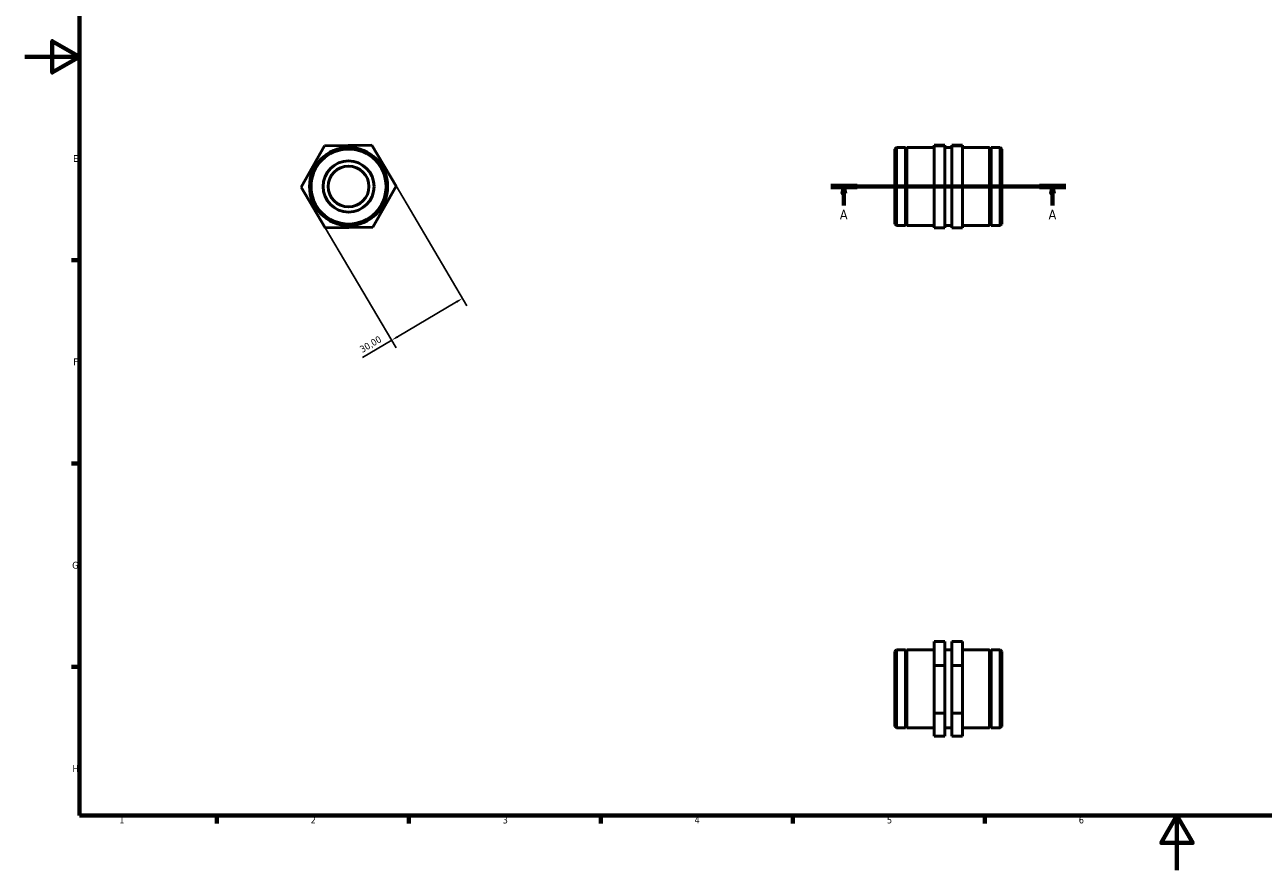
# Model space of a CAD drawing. Header units: millimetres. Extents: x 0 to 904, y 0 to 594.
# Tile 1 of 3: x 0 to 452, y 0 to 309. Entities that reach past the tile are written whole.
import ezdxf

# ---------------------------------------------------------------- set-up
doc = ezdxf.new("R2010")
doc.units = ezdxf.units.MM
doc.linetypes.add('CHAIN', pattern=[0.7087, 0.4724, -0.0591, 0.1181, -0.0591])
for name, color, linetype, lineweight in [('Border (ISO)', 7, 'Continuous', 70), ('Dimension (ISO)', 7, 'Continuous', 25), ('Section Line (ISO)', 7, 'CHAIN', 70), ('Visible (ISO)', 7, 'Continuous', 50)]:
    doc.layers.add(name, color=color, linetype=linetype, lineweight=lineweight)
doc.styles.add('Label Text (ISO)', font='tahoma.ttf')
doc.styles.add('Note Text (ISO)', font='tahoma.ttf')
doc.dimstyles.new('Default (ISO)', dxfattribs={"dimtxt": 2.5, "dimasz": 2.5, "dimexe": 3.175, "dimexo": 0, "dimgap": 0.762, "dimtad": 1, "dimrnd": 1e-08, "dimzin": 0, "dimtxsty": 'Note Text (ISO)', "dimcen": 0.09, "dimdle": 10, "dimclrd": 256, "dimclre": 256, "dimclrt": 232, "dimazin": 0, "dimtfac": 1.40208, "dimtmove": 0, "dimatfit": 3, "dimfxl": 1, "dimtolj": 1, "dimtzin": 0, "dimlwd": -1, "dimlwe": -1, "dimarcsym": 0})

# ---------------------------------------------------------------- blocks, each defined once
blk = doc.blocks.new('Borders Default Border')
at = {"layer": 'Border (ISO)'}
for p, q in [((20, 222.75), (17.1, 222.75)), ((20, 148.5), (17.1, 148.5)), ((20, 74.25), (17.1, 74.25)), ((70.08, 20), (70.08, 17.1)), ((140.17, 20), (140.17, 17.1)), ((210.25, 20), (210.25, 17.1)), ((280.33, 20), (280.33, 17.1)), ((350.42, 20), (350.42, 17.1))]:
    blk.add_line(p, q, dxfattribs=at)
at = {"layer": 'Border (ISO)', "flags": 128}
for points in [[(20, 20), (20, 574), (821, 574), (821, 20), (20, 20)], [(0, 297), (20, 297), (10, 302.77), (10, 291.23), (20, 297)], [(420.5, 0), (420.5, 20), (414.73, 10), (426.27, 10), (420.5, 20)]]:
    blk.add_lwpolyline(points, dxfattribs=at)
at = {"layer": 'Border (ISO)', "color": 232, "true_color": 0xca0064, "char_height": 2.5, "attachment_point": 7, "style": 'Note Text (ISO)'}
for s, insert in [('E', (17.64, 258.63)), ('F', (17.7, 184.38)), ('G', (17.31, 110.08)), ('H', (17.44, 35.88)), ('1', (34.48, 17.1)), ('2', (104.37, 17.1)), ('3', (174.43, 17.05)), ('4', (244.42, 17.1)), ('5', (314.64, 17.05)), ('6', (384.66, 17.05))]:
    blk.add_mtext(s, dxfattribs=dict(at, insert=insert))
blk = doc.blocks.new('2dTransSection0')
at = {"layer": 'Section Line (ISO)', "linetype": 'CHAIN'}
blk.add_line((294.13, 249.65), (379.93, 249.65), dxfattribs=at)
at = {"layer": 'Section Line (ISO)', "linetype": 'Continuous', "lineweight": 140}
for p, q in [((294.13, 249.65), (303.76, 249.65)), ((370.3, 249.65), (379.93, 249.65))]:
    blk.add_line(p, q, dxfattribs=at)
at = {"layer": 'Section Line (ISO)', "linetype": 'Continuous'}
for p, q in [((298.95, 249.65), (298.45, 247.15)), ((298.95, 247.15), (298.95, 249.65)), ((299.45, 247.15), (298.95, 249.65)), ((375.11, 249.65), (374.61, 247.15)), ((375.11, 247.15), (375.11, 249.65)), ((375.61, 247.15), (375.11, 249.65)), ((298.45, 247.15), (299.45, 247.15)), ((298.95, 242.71), (298.95, 247.15)), ((374.61, 247.15), (375.61, 247.15)), ((375.11, 242.71), (375.11, 247.15))]:
    blk.add_line(p, q, dxfattribs=at)
at = {"layer": 'Section Line (ISO)', "linetype": 'Continuous', "flags": 128}
for points in [[(299.45, 247.15), (298.95, 249.65), (298.45, 247.15), (299.45, 247.15)], [(375.61, 247.15), (375.11, 249.65), (374.61, 247.15), (375.61, 247.15)]]:
    blk.add_lwpolyline(points, dxfattribs=at)
at = {"layer": 'Section Line (ISO)'}
for points in [[(299.45, 247.15), (298.95, 249.65), (298.45, 247.15), (299.45, 247.15)], [(375.61, 247.15), (375.11, 249.65), (374.61, 247.15), (375.61, 247.15)]]:
    blk.add_solid(points, dxfattribs=at)
at = {"layer": 'Section Line (ISO)', "char_height": 3.5, "attachment_point": 7, "style": 'Label Text (ISO)'}
for insert in [(297.46, 237.65), (373.63, 237.65)]:
    blk.add_mtext('A', dxfattribs=dict(at, insert=insert))
blk = doc.blocks.new('*D11')
at = {"layer": 'Defpoints', "color": 0, "transparency": 16777216}
for p in [(135.48, 249.84), (109.66, 234.56), (133.93, 193.53)]:
    blk.add_point(p, dxfattribs=at)
at = {"layer": 'Dimension (ISO)', "transparency": 16777216}
for p, q in [((135.48, 249.84), (161.37, 206.07)), ((109.66, 234.56), (135.55, 190.8)), ((157.6, 207.53), (136.08, 194.81)), ((133.93, 193.53), (123.27, 187.23))]:
    blk.add_line(p, q, dxfattribs=at)
for points in [[(157.39, 207.89), (157.81, 207.18), (159.75, 208.81)], [(135.87, 195.16), (136.29, 194.45), (133.93, 193.53)]]:
    blk.add_solid(points, dxfattribs=at)
at = {"layer": 'Dimension (ISO)', "color": 232, "true_color": 0xca0064, "transparency": 16777216, "insert": (121.92, 191), "char_height": 2.5, "attachment_point": 1, "rotation": 30.6062, "style": 'Note Text (ISO)'}
blk.add_mtext('\\A1;30,00', dxfattribs=at)

msp = doc.modelspace()

# ---------------------------------------------------------------- linework, layer by layer
at = {"layer": 'Visible (ISO)'}
for p, q in [((109.341, 264.562), (100.84, 249.471)), ((126.661, 264.745), (109.341, 264.562)), ((135.479, 249.838), (126.661, 264.745)), ((317.531, 263.345), (318.09, 263.904)), ((317.531, 235.963), (317.531, 263.345)), ((318.09, 263.904), (318.09, 235.404)), ((318.09, 263.904), (321.431, 263.904)), ((321.431, 235.404), (321.431, 263.904)), ((321.681, 263.404), (321.431, 263.904)), ((321.681, 263.404), (321.931, 263.904)), ((321.681, 235.904), (321.681, 263.404)), ((321.931, 235.404), (321.931, 263.904)), ((321.931, 263.904), (331.831, 263.904)), ((335.731, 264.745), (331.831, 264.745)), ((331.831, 264.745), (331.831, 264.562)), ((331.831, 264.562), (331.831, 249.471)), ((335.731, 264.562), (331.831, 264.562)), ((335.731, 264.562), (335.731, 264.745)), ((335.731, 249.471), (335.731, 264.562)), ((335.731, 263.904), (338.331, 263.904)), ((338.331, 264.745), (342.231, 264.745)), ((338.331, 264.562), (338.331, 264.745)), ((338.331, 264.562), (342.231, 264.562)), ((338.331, 249.471), (338.331, 264.562)), ((342.231, 264.745), (342.231, 264.562)), ((342.231, 264.562), (342.231, 249.471)), ((342.231, 263.904), (352.131, 263.904)), ((352.131, 235.404), (352.131, 263.904)), ((352.381, 263.404), (352.131, 263.904)), ((352.381, 263.404), (352.631, 263.904)), ((352.381, 235.904), (352.381, 263.404)), ((352.631, 235.404), (352.631, 263.904)), ((352.631, 263.904), (355.972, 263.904)), ((355.972, 235.404), (355.972, 263.904)), ((356.531, 263.345), (355.972, 263.904)), ((356.531, 263.345), (356.531, 235.963)), ((100.84, 249.471), (109.659, 234.564)), ((126.978, 234.747), (135.479, 249.838)), ((335.731, 249.471), (331.831, 249.471)), ((331.831, 249.471), (331.831, 234.564)), ((335.731, 234.564), (335.731, 249.471)), ((338.331, 249.471), (342.231, 249.471)), ((338.331, 234.564), (338.331, 249.471)), ((342.231, 249.471), (342.231, 234.564)), ((317.531, 235.963), (318.09, 235.404)), ((318.09, 235.404), (321.431, 235.404)), ((321.681, 235.904), (321.431, 235.404)), ((321.681, 235.904), (321.931, 235.404)), ((321.931, 235.404), (331.831, 235.404)), ((335.731, 235.404), (338.331, 235.404)), ((342.231, 235.404), (352.131, 235.404)), ((352.381, 235.904), (352.131, 235.404)), ((352.381, 235.904), (352.631, 235.404)), ((352.631, 235.404), (355.972, 235.404)), ((356.531, 235.963), (355.972, 235.404)), ((109.659, 234.564), (126.978, 234.747)), ((335.731, 234.564), (331.831, 234.564)), ((338.331, 234.564), (342.231, 234.564)), ((335.731, 83.549), (331.831, 83.549)), ((331.831, 83.549), (331.831, 74.731)), ((335.731, 74.731), (335.731, 83.549)), ((338.331, 83.549), (342.231, 83.549)), ((338.331, 74.731), (338.331, 83.549)), ((342.231, 83.549), (342.231, 74.731)), ((317.531, 79.921), (318.09, 80.48)), ((317.531, 52.539), (317.531, 79.921)), ((318.09, 80.48), (318.09, 51.98)), ((318.09, 80.48), (321.431, 80.48)), ((321.431, 51.98), (321.431, 80.48)), ((321.681, 79.98), (321.431, 80.48)), ((321.681, 79.98), (321.931, 80.48)), ((321.681, 52.48), (321.681, 79.98)), ((321.931, 51.98), (321.931, 80.48)), ((321.931, 80.48), (331.831, 80.48)), ((335.731, 80.48), (338.331, 80.48)), ((342.231, 80.48), (352.131, 80.48)), ((352.131, 51.98), (352.131, 80.48)), ((352.381, 79.98), (352.131, 80.48)), ((352.381, 79.98), (352.631, 80.48)), ((352.381, 52.48), (352.381, 79.98)), ((352.631, 51.98), (352.631, 80.48)), ((352.631, 80.48), (355.972, 80.48)), ((355.972, 51.98), (355.972, 80.48)), ((356.531, 79.921), (355.972, 80.48)), ((356.531, 79.921), (356.531, 52.539)), ((335.731, 74.731), (331.831, 74.731)), ((331.831, 74.731), (331.831, 57.411)), ((335.731, 57.411), (335.731, 74.731)), ((338.331, 74.731), (342.231, 74.731)), ((338.331, 57.411), (338.331, 74.731)), ((342.231, 74.731), (342.231, 57.411)), ((331.831, 57.411), (331.831, 48.91)), ((335.731, 57.411), (331.831, 57.411)), ((335.731, 48.91), (335.731, 57.411)), ((338.331, 57.411), (342.231, 57.411)), ((338.331, 48.91), (338.331, 57.411)), ((342.231, 57.411), (342.231, 48.91)), ((317.531, 52.539), (318.09, 51.98)), ((318.09, 51.98), (321.431, 51.98)), ((321.681, 52.48), (321.431, 51.98)), ((321.681, 52.48), (321.931, 51.98)), ((321.931, 51.98), (331.831, 51.98)), ((335.731, 51.98), (338.331, 51.98)), ((342.231, 51.98), (352.131, 51.98)), ((352.381, 52.48), (352.131, 51.98)), ((352.381, 52.48), (352.631, 51.98)), ((352.631, 51.98), (355.972, 51.98)), ((356.531, 52.539), (355.972, 51.98)), ((335.731, 48.91), (331.831, 48.91)), ((338.331, 48.91), (342.231, 48.91))]:
    msp.add_line(p, q, dxfattribs=at)
for radius in [14.25, 13.691, 9.316, 7.452]:
    msp.add_circle((118.16, 249.654), radius, dxfattribs=at)

# ---------------------------------------------------------------- block references
msp.add_blockref('Borders Default Border', (0, 0))
at = {"layer": 'Section Line (ISO)'}
msp.add_blockref('2dTransSection0', (0, 0), dxfattribs=at)

# ---------------------------------------------------------------- dimensions: what is measured, and where the dimension line sits
at = {"layer": 'Dimension (ISO)'}
dim = msp.add_linear_dim(base=(133.93, 193.533), p1=(135.479, 249.838), p2=(109.659, 234.564), angle=30.60621, dimstyle='Default (ISO)', override={"dimdec": 2, "dimtp": 0, "dimtm": 0, "dimtdec": 2, "dimtofl": 0, "dimatfit": 2}, dxfattribs=at)
dim.commit()
dim.dimension.update_dxf_attribs({"geometry": '*D11', "text_midpoint": (127.475, 189.714), "dimtype": 160})

doc.saveas('drawing.dxf')
